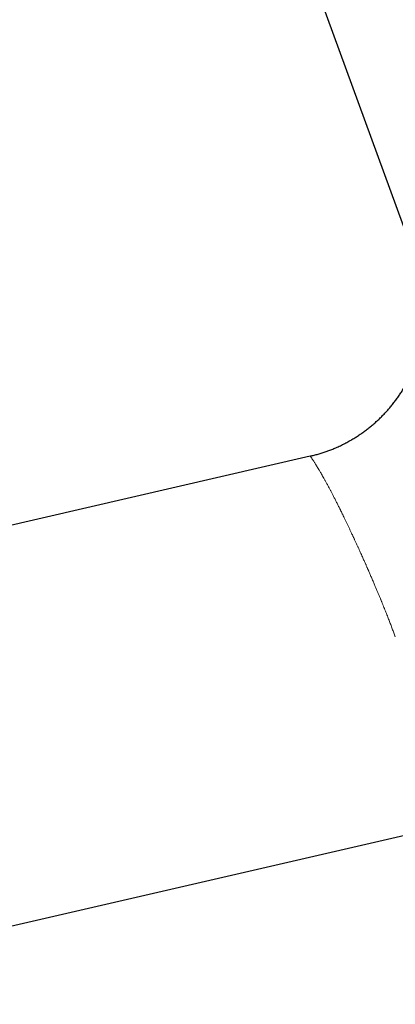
# Model space of a CAD drawing. Header units: millimetres. Extents: x 8 to 887, y 12 to 525.
# Tile 2 of 35: x 95 to 126, y 388 to 472. Entities that reach past the tile are written whole.
import ezdxf

# ---------------------------------------------------------------- set-up
doc = ezdxf.new("R2010")
doc.units = ezdxf.units.MM

msp = doc.modelspace()

# ---------------------------------------------------------------- linework, layer by layer
at = {"color": 7, "linetype": 'Continuous', "lineweight": 30}
for p, q in [((116.243, 483.437), (127.999, 451.14)), ((119.064, 434.685), (42.942, 417.111)), ((65.19, 388.379), (151.044, 408.2))]:
    msp.add_line(p, q, dxfattribs=at)
msp.add_open_spline([(119.064, 434.685), (119.177, 434.712), (119.402, 434.765), (119.736, 434.858), (120.068, 434.959), (120.397, 435.07), (120.722, 435.189), (121.064, 435.325), (121.42, 435.48), (121.789, 435.655), (122.153, 435.842), (122.497, 436.034), (122.823, 436.229), (123.131, 436.425), (123.433, 436.63), (123.728, 436.844), (124.018, 437.067), (124.301, 437.298), (124.576, 437.537), (124.845, 437.784), (125.107, 438.038), (125.361, 438.301), (125.607, 438.57), (125.845, 438.847), (126.075, 439.13), (126.297, 439.421), (126.51, 439.717), (126.717, 440.024), (126.918, 440.343), (127.113, 440.672), (127.297, 441.007), (127.471, 441.347), (127.635, 441.693), (127.785, 442.038), (127.923, 442.383), (128.049, 442.725), (128.165, 443.072), (128.271, 443.421), (128.366, 443.773), (128.451, 444.128), (128.526, 444.486), (128.591, 444.851), (128.646, 445.223), (128.691, 445.603), (128.723, 445.984), (128.744, 446.366), (128.754, 446.748), (128.752, 447.131), (128.738, 447.513), (128.712, 447.894), (128.674, 448.275), (128.626, 448.654), (128.565, 449.032), (128.494, 449.4), (128.414, 449.759), (128.326, 450.109), (128.227, 450.456), (128.119, 450.8), (128.039, 451.026), (127.999, 451.14)], degree=3, knots=[0, 0, 0, 0, 0.016391, 0.032782, 0.049173, 0.065564, 0.081955, 0.098345, 0.117663, 0.136981, 0.156298, 0.175616, 0.192864, 0.210112, 0.22736, 0.244608, 0.261856, 0.279104, 0.296352, 0.3136, 0.330848, 0.348096, 0.365344, 0.382592, 0.39984, 0.417088, 0.434336, 0.451584, 0.469654, 0.487723, 0.505792, 0.523861, 0.541931, 0.56, 0.577248, 0.594496, 0.611744, 0.628992, 0.64624, 0.663488, 0.680736, 0.697984, 0.716054, 0.734123, 0.752192, 0.770261, 0.788331, 0.8064, 0.824469, 0.842539, 0.860608, 0.878677, 0.896747, 0.914816, 0.931853, 0.948889, 0.965926, 0.982963, 1, 1, 1, 1], dxfattribs=at)
at = {"color": 252, "linetype": 'Continuous', "lineweight": 0}
msp.add_open_spline([(126.245, 419.409), (126.204, 419.523), (126.119, 419.753), (125.989, 420.102), (125.855, 420.458), (125.716, 420.82), (125.568, 421.2), (125.41, 421.6), (125.287, 421.907), (125.206, 422.11), (125.167, 422.205), (125.131, 422.293), (125.098, 422.374), (125.068, 422.447), (125.038, 422.521), (124.985, 422.651), (124.907, 422.84), (124.802, 423.092), (124.693, 423.351), (124.58, 423.62), (124.459, 423.906), (124.329, 424.211), (124.196, 424.52), (124.088, 424.768), (124.025, 424.912), (124.003, 424.964), (123.997, 424.977), (123.992, 424.99), (123.986, 425.003), (123.98, 425.016), (123.975, 425.029), (123.969, 425.042), (123.964, 425.053), (123.959, 425.065), (123.951, 425.082), (123.939, 425.11), (123.921, 425.151), (123.898, 425.203), (123.869, 425.269), (123.834, 425.347), (123.794, 425.44), (123.747, 425.545), (123.695, 425.662), (123.636, 425.795), (123.571, 425.942), (123.498, 426.105), (123.42, 426.28), (123.335, 426.468), (123.245, 426.667), (123.151, 426.876), (123.051, 427.095), (122.946, 427.325), (122.857, 427.518), (122.791, 427.662), (122.75, 427.75), (122.715, 427.825), (122.682, 427.896), (122.619, 428.032), (122.531, 428.222), (122.419, 428.46), (122.311, 428.689), (122.202, 428.917), (122.094, 429.144), (121.99, 429.361), (121.894, 429.559), (121.806, 429.74), (121.729, 429.898), (121.677, 430.004), (121.648, 430.062), (121.64, 430.079), (121.631, 430.097), (121.622, 430.114), (121.614, 430.132), (121.56, 430.241), (121.462, 430.438), (121.324, 430.714), (121.191, 430.978), (121.063, 431.228), (120.941, 431.464), (120.825, 431.687), (120.714, 431.898), (120.608, 432.097), (120.497, 432.302), (120.384, 432.509), (120.269, 432.717), (120.16, 432.91), (120.063, 433.081), (119.975, 433.233), (119.9, 433.362), (119.85, 433.446), (119.824, 433.491), (119.815, 433.505), (119.807, 433.519), (119.799, 433.532), (119.791, 433.545), (119.753, 433.61), (119.686, 433.721), (119.597, 433.866), (119.516, 433.997), (119.445, 434.11), (119.383, 434.206), (119.343, 434.268), (119.319, 434.305), (119.308, 434.322), (119.298, 434.338), (119.287, 434.354), (119.277, 434.369), (119.267, 434.384), (119.242, 434.423), (119.205, 434.479), (119.161, 434.544), (119.126, 434.596), (119.098, 434.636), (119.079, 434.664), (119.067, 434.682), (119.065, 434.684), (119.064, 434.685)], degree=3, knots=[0, 0, 0, 0, 0.013919, 0.028147, 0.042683, 0.057528, 0.072682, 0.089708, 0.10711, 0.111068, 0.115045, 0.119041, 0.122173, 0.125217, 0.128304, 0.131433, 0.141669, 0.152332, 0.16342, 0.174935, 0.186877, 0.200504, 0.214648, 0.227522, 0.233313, 0.233885, 0.234459, 0.235034, 0.235609, 0.236185, 0.236761, 0.237339, 0.237917, 0.238295, 0.238899, 0.240227, 0.242064, 0.244408, 0.24726, 0.250862, 0.255042, 0.2598, 0.265135, 0.271048, 0.277904, 0.285401, 0.29354, 0.30232, 0.311742, 0.32162, 0.332116, 0.343232, 0.354966, 0.360424, 0.364542, 0.368096, 0.371624, 0.375127, 0.388642, 0.400379, 0.411804, 0.424409, 0.436611, 0.44841, 0.459806, 0.469502, 0.478886, 0.486886, 0.487916, 0.488942, 0.489963, 0.490981, 0.491994, 0.493003, 0.510226, 0.527123, 0.543694, 0.559939, 0.575859, 0.591176, 0.60618, 0.620869, 0.635245, 0.653086, 0.670419, 0.687243, 0.70356, 0.717498, 0.731043, 0.742638, 0.744134, 0.745625, 0.74711, 0.74859, 0.750065, 0.751535, 0.770131, 0.788309, 0.806069, 0.823412, 0.83833, 0.852926, 0.856158, 0.859375, 0.862575, 0.865759, 0.868927, 0.872079, 0.875215, 0.89362, 0.911829, 0.929844, 0.947666, 0.965298, 0.982742, 1, 1, 1, 1], dxfattribs=at)

doc.saveas('drawing.dxf')
